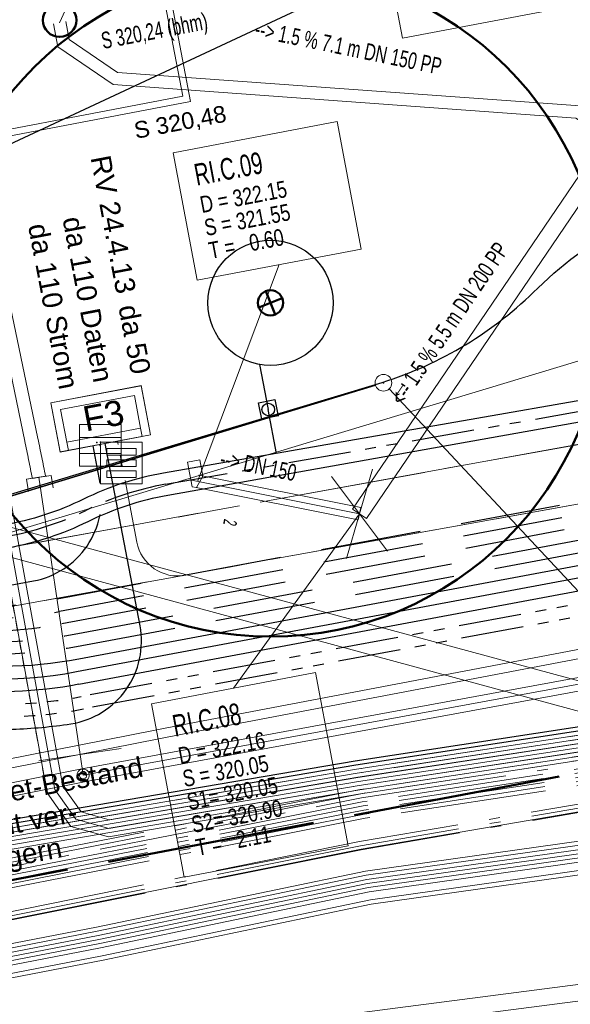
# Model space of a CAD drawing. Extents: x 3503739 to 3504470, y 5375172 to 5375561.
# Tile 65 of 142: x 3504162 to 3504169, y 5375376 to 5375388. Entities that reach past the tile are written whole.
import ezdxf

# ---------------------------------------------------------------- set-up
doc = ezdxf.new("R2010")
doc.units = 0
doc.header["$MEASUREMENT"] = 0
for name, pattern in [('2', [3.4, 1.2, -0.5, 1.2, -0.5]), ('202', [2.64, 1.75, -0.38, 0.13, -0.38]), ('237', [1.5, 0.75, -0.18, 0.13, -0.13, 0.13, -0.18]), ('3', [5.4, 2, -0.7, 2, -0.7]), ('38', [5.5, 4, -0.5, 0.5, -0.5]), ('4', [6, 2.5, -0.5, 2.5, -0.5]), ('85', [2.7501, 2.0001, -0.25, 0.25, -0.25]), ('88', [0.35001, 0.12501, -0.05, 0.125, -0.05])]:
    doc.linetypes.add(name, pattern=pattern)
for name, color, linetype in [('1WB_LICHT_KSR', 7, 'Continuous'), ('4WB_BESTAND_1_BA', 7, 'Continuous'), ('4WB_DB-KANAL', 7, 'Continuous'), ('4WB_G_LEITUNG', 7, 'Continuous'), ('4WB_KANAL_HA', 7, 'Continuous'), ('4WB_KANALISATION', 7, 'Continuous'), ('4WB_WV_ABSCH', 7, 'Continuous'), ('4WB_WV_ABZWEIG', 7, 'Continuous'), ('4WB_WV_ARMATUR', 7, 'Continuous'), ('4WB_WV_LEITUNG', 7, 'Continuous'), ('4WP_KANCAD', 7, 'Continuous'), ('68_BL_STREINLAUF', 7, 'Continuous'), ('_4WP_DB_KAB_ABBR', 7, 'Continuous'), ('_4WP_KANALISATIO', 7, 'Continuous'), ('_4WP_KANCAD__', 7, 'Continuous'), ('_4WP_KANCADT__', 7, 'Continuous'), ('_4WP_LICHT-KSR', 7, 'Continuous'), ('_4WP_NEUEGRENZE', 7, 'Continuous'), ('_4WP_STADT-DACH', 7, 'Continuous'), ('_4WP_STADT-FAHRK', 7, 'Continuous'), ('_4WP_STADT_BEW_S', 7, 'Continuous'), ('_4WP_STADT_DATEN', 7, 'Continuous'), ('_4WP_STADT_FTT1', 7, 'Continuous'), ('_4WP_STADT_KLEIN', 7, 'Continuous'), ('_4WP_STADT_LSA', 7, 'Continuous'), ('_4WP_STADT_RESER', 7, 'Continuous'), ('_4WP_STADT_STROM', 7, 'Continuous'), ('_4WP_SWT-WASSER', 7, 'Continuous'), ('_4WP_T_NET', 7, 'Continuous'), ('_KMB_TROCKENLEIT', 7, 'Continuous'), ('BHM_BAUM_NEU', 7, 'Continuous'), ('K_FLURSTUECKE', 7, 'Continuous'), ('K_GRENZEN', 7, 'Continuous'), ('PUNKTHOEHENATTDEF', 7, 'Continuous'), ('PUNKTNUMMERNATTDEF', 7, 'Continuous'), ('PUNKTSPEZIFIKATION', 7, 'Continuous'), ('V_FAHRBAHNRAND', 7, 'Continuous'), ('V_GEB_UDE', 7, 'Continuous'), ('V_SAB', 7, 'Continuous'), ('X_BE_FAHRKARTEN', 7, 'Continuous')]:
    doc.layers.add(name, color=color, linetype=linetype)
doc.styles.add('178', font='ARIAL.TTF', dxfattribs={"height": 0.24})
doc.styles.add('219', font='ARIAL.TTF', dxfattribs={"height": 0.24})
doc.styles.add('373', font='ARIAL.TTF', dxfattribs={"height": 0.2})
doc.styles.add('434', font='ARIAL.TTF', dxfattribs={"height": 0.24})
doc.styles.add('538', font='ARIAL.TTF', dxfattribs={"height": 0.3})
doc.styles.add('75', font='TXT', dxfattribs={"width": 0.7, "height": 0.2})
doc.styles.add('77', font='TXT', dxfattribs={"width": 0.7, "height": 0.26})
doc.styles.add('78', font='TXT', dxfattribs={"width": 0.8, "height": 0.2})
doc.styles.add('79', font='TXT', dxfattribs={"width": 0.6, "height": 0.16})
doc.styles.add('82', font='TXT', dxfattribs={"width": 0.7, "height": 0.2})
doc.styles.add('83', font='ARIAL.TTF', dxfattribs={"height": 0.24})

# ---------------------------------------------------------------- blocks, each defined once
blk = doc.blocks.new('FAHRKARTENAUTOMA')
at = {"color": 251, "linetype": 'Continuous', "lineweight": 9}
for points in [[(-0.55, 0.325), (0.55, 0.325), (0.55, -0.275), (-0.55, -0.275), (-0.55, 0.325)], [(-0.45, 0.225), (0.45, 0.225), (0.45, -0.175), (-0.45, -0.175), (-0.45, 0.225)], [(-0.45, -0.175), (0.45, -0.175), (0.45, -0.275), (-0.45, -0.275), (-0.45, -0.175)]]:
    blk.add_lwpolyline(points, dxfattribs=at)
blk = doc.blocks.new('KA_00100')
at = {"color": 4, "linetype": 'Continuous', "lineweight": 30}
for p, q in [((-0.00016, 2.641308), (-0.691349, 1.258928)), ((-0.00016, 2.641308), (0.691031, 1.258928)), ((0.691031, 1.258928), (-0.691349, 1.258928)), ((0, -0.64183), (0.000103, -3.234093)), ((0.691187, -1.015347), (-0.691135, -1.015347))]:
    blk.add_line(p, q, dxfattribs=at)
blk.add_circle((0, 0), 0.641978, dxfattribs=at)
blk = doc.blocks.new('PUNKT')
blk.add_point((0, 0))
at = {"layer": 'PUNKTHOEHENATTDEF', "linetype": 'Continuous', "flags": 1}
blk.add_attdef('PUNKTHOEHE', (1, -0.5), '', height=0.8, dxfattribs=at)
at = {"layer": 'PUNKTNUMMERNATTDEF', "linetype": 'Continuous', "flags": 1}
blk.add_attdef('PUNKTNUMMER', (1, 0.5), '', height=0.8, dxfattribs=at)
at = {"layer": 'PUNKTSPEZIFIKATION', "linetype": 'Continuous', "flags": 1}
blk.add_attdef('PUNKTSPEZIFIKATION', (1, -1.5), '', height=0.8, dxfattribs=at)
blk = doc.blocks.new('809')
at = {"color": 7, "linetype": 'Continuous', "lineweight": 9}
for points in [[(0, 0), (0.5, 0), (0.5, -0.5), (0, -0.5), (0, 0)], [(0.075005, -0.075005), (0.425003, -0.075005), (0.425003, -0.154999), (0.075005, -0.154999), (0.075005, -0.075005)], [(0.075005, -0.290001), (0.075005, -0.209999), (0.425003, -0.209999), (0.425003, -0.290001), (0.075005, -0.290001)], [(0.075005, -0.425003), (0.425003, -0.425003), (0.425003, -0.345001), (0.075005, -0.345001), (0.075005, -0.425003)]]:
    blk.add_lwpolyline(points, dxfattribs=at)
blk = doc.blocks.new('21_LEITUNGSABS_')
at = {"color": 4, "linetype": 'Continuous', "lineweight": 20}
for p, q in [((0, 1), (-1, 1)), ((0, -1), (-1, -1))]:
    blk.add_line(p, q, dxfattribs=at)
blk.add_lwpolyline([(0, 0), (0, 1), (0, -1), (0, 0)], dxfattribs=at)
blk = doc.blocks.new('0117E_SWX1')
at = {"color": 4, "linetype": 'Continuous', "lineweight": 13}
for points in [[(0, -1, -1), (0, 1)], [(-0.583333, 0, -1), (0.583333, 0)], [(0.583333, 0, -1), (-0.583333, 0)], [(0, 1, -1), (0, -1)]]:
    blk.add_lwpolyline(points, format="xyb", dxfattribs=at)
blk = doc.blocks.new('M_ARMATUR_SCHIEB')
at = {"color": 4, "linetype": 'Continuous', "lineweight": 20}
blk.add_lwpolyline([(0, 1), (0, 0), (0, -1)], dxfattribs=at)
blk = doc.blocks.new('10-VERMARKT')
at = {"color": 252, "linetype": 'Continuous', "lineweight": 20}
blk.add_circle((0, 0), 0.5, dxfattribs=at)
blk = doc.blocks.new('932M')
at = {"color": 7, "linetype": 'Continuous', "lineweight": 13}
for p, q in [((-0.25, 0.25), (-0.25, 0)), ((-0.25, 0.25), (0.25, 0.25)), ((-0.011108, 0.25), (0.005569, 0.25)), ((0.25, 0.25), (0.25, 0)), ((-0.25, 0.094275), (0.25, 0.094275)), ((-0.25, 0), (-0.25, -0.25)), ((0.25, 0), (0.25, -0.25)), ((-0.25, -0.098624), (0.25, -0.098624)), ((-0.25, -0.25), (0.25, -0.25)), ((-0.011108, -0.25), (0.005569, -0.25))]:
    blk.add_line(p, q, dxfattribs=at)

msp = doc.modelspace()

# ---------------------------------------------------------------- linework, layer by layer
at = {"layer": '1WB_LICHT_KSR', "color": 190, "linetype": 'Continuous', "lineweight": 30}
for points in [[(3504211.482, 5375387.747), (3504204.093, 5375386.637), (3504200.361, 5375386.007), (3504198.385, 5375385.654), (3504197.529, 5375385.502), (3504197.127, 5375385.403), (3504196.903, 5375385.267), (3504196.197, 5375384.767), (3504195.376, 5375384.2), (3504194.928, 5375384.114), (3504190.09, 5375383.252), (3504184.33, 5375382.312), (3504178.06, 5375381.347), (3504170.886, 5375379.997), (3504166.111, 5375379.267), (3504160.829, 5375378.367), (3504155.198, 5375377.077), (3504137.903, 5375373.707), (3504132.982, 5375372.797), (3504109.346, 5375368.287), (3504102.663, 5375366.987), (3504097.025, 5375367.877), (3504085.013, 5375369.557)], [(3504211.489, 5375387.698), (3504204.101, 5375386.588), (3504200.369, 5375385.958), (3504199.878, 5375385.87), (3504198.394, 5375385.605), (3504197.539, 5375385.453), (3504197.146, 5375385.356), (3504196.93, 5375385.225), (3504196.226, 5375384.726), (3504195.396, 5375384.153), (3504194.937, 5375384.065), (3504190.098, 5375383.203), (3504184.339, 5375382.263), (3504178.069, 5375381.298), (3504170.894, 5375379.948), (3504166.119, 5375379.218), (3504160.839, 5375378.318), (3504155.209, 5375377.028), (3504137.913, 5375373.658), (3504132.991, 5375372.748), (3504109.355, 5375368.238)]]:
    msp.add_lwpolyline(points, dxfattribs=at)
at = {"layer": '4WB_BESTAND_1_BA', "color": 250, "linetype": '88', "lineweight": 20}
msp.add_line((3504161.76, 5375382.497), (3504162.414, 5375378.907), dxfattribs=at)
at = {"layer": '4WB_BESTAND_1_BA', "color": 116, "linetype": 'Continuous', "lineweight": 9}
for points in [[(3504109.363, 5375368.189), (3504133, 5375372.699), (3504137.924, 5375373.609), (3504155.221, 5375376.979), (3504160.896, 5375378.277), (3504166.127, 5375379.17), (3504170.901, 5375379.9), (3504178.079, 5375381.25), (3504184.35, 5375382.215), (3504190.105, 5375383.155), (3504194.946, 5375384.016), (3504195.417, 5375384.106), (3504196.256, 5375384.685), (3504196.956, 5375385.183), (3504197.164, 5375385.308), (3504197.548, 5375385.404), (3504198.403, 5375385.556), (3504199.887, 5375385.821), (3504200.376, 5375385.91), (3504204.109, 5375386.54), (3504211.496, 5375387.65)], [(3504109.372, 5375368.14), (3504133.009, 5375372.65), (3504137.934, 5375373.56), (3504155.232, 5375376.93), (3504160.859, 5375378.22), (3504166.135, 5375379.121), (3504170.909, 5375379.851), (3504178.088, 5375381.201), (3504184.359, 5375382.166), (3504190.113, 5375383.106), (3504194.955, 5375383.967), (3504195.437, 5375384.059), (3504196.285, 5375384.644), (3504196.983, 5375385.141), (3504197.183, 5375385.261), (3504197.558, 5375385.355), (3504198.412, 5375385.507), (3504199.896, 5375385.772), (3504200.384, 5375385.861), (3504204.117, 5375386.491), (3504211.503, 5375387.601)], [(3504161.956, 5375382.533), (3504162.606, 5375378.965), (3504162.825, 5375378.658), (3504163.163, 5375378.562), (3504166.143, 5375379.072), (3504170.917, 5375379.802), (3504178.097, 5375381.152), (3504184.368, 5375382.117), (3504190.121, 5375383.057), (3504194.964, 5375383.918), (3504195.457, 5375384.012), (3504196.314, 5375384.603), (3504197.01, 5375385.099), (3504197.202, 5375385.214), (3504197.568, 5375385.306), (3504198.421, 5375385.458), (3504199.905, 5375385.723), (3504200.392, 5375385.812), (3504204.125, 5375386.442), (3504211.51, 5375387.552)], [(3504211.524, 5375387.452), (3504204.141, 5375386.342), (3504200.41, 5375385.712), (3504199.923, 5375385.625), (3504198.439, 5375385.36), (3504197.59, 5375385.208), (3504197.242, 5375385.122), (3504197.066, 5375385.015), (3504196.37, 5375384.521), (3504195.495, 5375383.918), (3504194.982, 5375383.82), (3504190.139, 5375382.957), (3504184.382, 5375382.017), (3504178.113, 5375381.052), (3504170.935, 5375379.702), (3504166.159, 5375378.972), (3504160.936, 5375378.081), (3504155.263, 5375376.783), (3504137.962, 5375373.413), (3504133.036, 5375372.503), (3504109.401, 5375367.993)], [(3504211.531, 5375387.403), (3504204.149, 5375386.293), (3504200.418, 5375385.663), (3504199.932, 5375385.576), (3504198.448, 5375385.311), (3504197.6, 5375385.159), (3504197.261, 5375385.075), (3504197.093, 5375384.973), (3504196.399, 5375384.48), (3504195.515, 5375383.871), (3504194.991, 5375383.771), (3504190.147, 5375382.908), (3504184.391, 5375381.968), (3504178.122, 5375381.003), (3504170.943, 5375379.653), (3504166.167, 5375378.923), (3504160.899, 5375378.024), (3504155.274, 5375376.734), (3504137.972, 5375373.364), (3504133.045, 5375372.454), (3504109.41, 5375367.944)], [(3504211.538, 5375387.354), (3504204.157, 5375386.244), (3504200.426, 5375385.614), (3504199.941, 5375385.527), (3504198.457, 5375385.262), (3504197.61, 5375385.11), (3504197.28, 5375385.028), (3504197.12, 5375384.931), (3504196.428, 5375384.439), (3504195.535, 5375383.824), (3504195, 5375383.722), (3504190.155, 5375382.859), (3504184.4, 5375381.919), (3504178.131, 5375380.954), (3504170.951, 5375379.604), (3504166.175, 5375378.874), (3504163.153, 5375378.358), (3504162.703, 5375378.484), (3504162.418, 5375378.885), (3504161.76, 5375382.497), (3504161.956, 5375382.533)]]:
    msp.add_lwpolyline(points, dxfattribs=at)
at = {"layer": '4WB_BESTAND_1_BA', "color": 250, "linetype": '202', "lineweight": 20}
for points in [[(3504211.496, 5375387.649), (3504204.109, 5375386.539), (3504200.377, 5375385.909), (3504199.887, 5375385.821), (3504198.403, 5375385.556), (3504197.549, 5375385.404), (3504197.165, 5375385.309), (3504196.957, 5375385.183), (3504196.255, 5375384.685), (3504195.416, 5375384.106), (3504194.946, 5375384.016), (3504190.106, 5375383.154), (3504184.348, 5375382.214), (3504178.078, 5375381.249), (3504170.902, 5375379.899), (3504166.127, 5375379.169), (3504160.849, 5375378.269), (3504155.22, 5375376.979), (3504137.923, 5375373.609), (3504133, 5375372.699), (3504109.364, 5375368.189)], [(3504211.503, 5375387.6), (3504204.117, 5375386.49), (3504200.385, 5375385.86), (3504199.896, 5375385.772), (3504198.412, 5375385.507), (3504197.559, 5375385.355), (3504197.184, 5375385.262), (3504196.984, 5375385.141), (3504196.284, 5375384.644), (3504195.436, 5375384.059), (3504194.955, 5375383.967), (3504190.114, 5375383.105), (3504184.357, 5375382.165), (3504178.087, 5375381.2), (3504170.91, 5375379.85), (3504166.135, 5375379.12), (3504160.859, 5375378.22), (3504155.231, 5375376.93), (3504137.933, 5375373.56), (3504133.009, 5375372.65), (3504109.373, 5375368.14)], [(3504084.957, 5375369.157), (3504096.969, 5375367.485), (3504102.671, 5375366.579), (3504109.123, 5375367.836), (3504109.418, 5375367.895), (3504133.054, 5375372.405), (3504137.983, 5375373.315), (3504155.282, 5375376.685), (3504166.187, 5375378.826), (3504170.96, 5375379.556), (3504178.141, 5375380.906), (3504184.411, 5375381.871), (3504190.162, 5375382.811), (3504195.529, 5375383.768), (3504196.496, 5375384.302), (3504197.186, 5375384.911), (3504197.599, 5375385.159), (3504200.134, 5375385.614), (3504200.417, 5375385.664), (3504204.149, 5375386.294), (3504211.531, 5375387.404)], [(3504211.552, 5375387.257), (3504204.173, 5375386.147), (3504200.441, 5375385.517), (3504200.166, 5375385.468), (3504197.653, 5375385.015), (3504197.276, 5375384.788), (3504196.583, 5375384.179), (3504195.58, 5375383.624), (3504190.186, 5375382.664), (3504184.438, 5375381.724), (3504178.168, 5375380.759), (3504170.984, 5375379.409), (3504166.214, 5375378.679), (3504155.312, 5375376.538), (3504138.013, 5375373.168), (3504133.081, 5375372.258), (3504109.445, 5375367.748), (3504109.153, 5375367.689), (3504102.674, 5375366.426), (3504096.948, 5375367.338), (3504084.936, 5375369.007)], [(3504211.545, 5375387.306), (3504204.165, 5375386.196), (3504200.433, 5375385.566), (3504200.151, 5375385.516), (3504197.635, 5375385.063), (3504197.246, 5375384.829), (3504196.554, 5375384.22), (3504195.563, 5375383.672), (3504190.178, 5375382.713), (3504184.429, 5375381.773), (3504178.159, 5375380.808), (3504170.976, 5375379.458), (3504166.205, 5375378.728), (3504155.302, 5375376.587), (3504138.003, 5375373.217), (3504133.072, 5375372.307), (3504109.436, 5375367.797), (3504109.143, 5375367.738), (3504102.673, 5375366.477), (3504096.955, 5375367.387), (3504084.943, 5375369.057)], [(3504211.538, 5375387.355), (3504204.157, 5375386.245), (3504200.425, 5375385.615), (3504200.143, 5375385.565), (3504197.617, 5375385.111), (3504197.216, 5375384.87), (3504196.525, 5375384.261), (3504195.546, 5375383.72), (3504190.17, 5375382.762), (3504184.42, 5375381.822), (3504178.15, 5375380.857), (3504170.968, 5375379.507), (3504166.196, 5375378.777), (3504155.292, 5375376.636), (3504137.993, 5375373.266), (3504133.063, 5375372.356), (3504109.427, 5375367.846), (3504109.133, 5375367.787), (3504102.672, 5375366.528), (3504096.962, 5375367.436), (3504084.95, 5375369.107)], [(3504211.566, 5375387.159), (3504204.189, 5375386.049), (3504200.457, 5375385.419), (3504197.689, 5375384.919), (3504197.336, 5375384.706), (3504196.641, 5375384.097), (3504195.614, 5375383.528), (3504190.202, 5375382.566), (3504184.456, 5375381.626), (3504178.186, 5375380.661), (3504171, 5375379.311), (3504166.232, 5375378.581), (3504155.332, 5375376.44), (3504138.033, 5375373.07), (3504133.099, 5375372.16), (3504109.463, 5375367.65), (3504109.173, 5375367.591), (3504102.676, 5375366.324), (3504096.934, 5375367.24), (3504084.922, 5375368.907)], [(3504211.559, 5375387.208), (3504204.181, 5375386.098), (3504200.449, 5375385.468), (3504200.169, 5375385.418), (3504197.671, 5375384.967), (3504197.306, 5375384.747), (3504196.612, 5375384.138), (3504195.597, 5375383.576), (3504190.194, 5375382.615), (3504184.447, 5375381.675), (3504178.177, 5375380.71), (3504170.992, 5375379.36), (3504166.223, 5375378.63), (3504155.322, 5375376.489), (3504138.023, 5375373.119), (3504133.09, 5375372.209), (3504109.454, 5375367.699), (3504109.163, 5375367.64), (3504102.675, 5375366.375), (3504096.941, 5375367.289), (3504084.929, 5375368.957)], [(3504211.545, 5375386.954), (3504203.624, 5375385.716), (3504203.227, 5375385.676), (3504202.845, 5375385.376), (3504201.956, 5375384.652), (3504201.468, 5375384.505), (3504199.8, 5375384.296), (3504198.124, 5375384.086), (3504196.005, 5375383.547), (3504190.21, 5375382.517), (3504184.465, 5375381.577), (3504178.225, 5375380.436), (3504175.148, 5375379.841), (3504166.164, 5375378.301), (3504155.406, 5375376.141), (3504138.075, 5375372.845), (3504137.172, 5375372.678), (3504133.64, 5375372.019), (3504122.158, 5375369.841), (3504109.501, 5375367.447), (3504107.907, 5375367.141), (3504102.752, 5375366.161), (3504096.537, 5375367.076), (3504085.429, 5375368.676)], [(3504211.553, 5375386.904), (3504203.631, 5375385.667), (3504203.247, 5375385.627), (3504202.876, 5375385.337), (3504201.98, 5375384.607), (3504201.483, 5375384.457), (3504200.798, 5375384.37), (3504199.806, 5375384.246), (3504198.133, 5375384.037), (3504196.016, 5375383.498), (3504190.218, 5375382.468), (3504184.474, 5375381.528), (3504178.234, 5375380.387), (3504175.157, 5375379.792), (3504166.173, 5375378.252), (3504155.416, 5375376.092), (3504138.084, 5375372.796), (3504137.181, 5375372.629), (3504133.649, 5375371.97), (3504122.167, 5375369.792)], [(3504211.56, 5375386.855), (3504203.637, 5375385.617), (3504203.266, 5375385.579), (3504202.907, 5375385.298), (3504202.004, 5375384.562), (3504201.497, 5375384.409), (3504200.804, 5375384.32), (3504199.812, 5375384.196), (3504198.142, 5375383.988), (3504196.027, 5375383.449), (3504190.226, 5375382.419), (3504184.483, 5375381.479), (3504178.243, 5375380.338), (3504175.166, 5375379.743), (3504166.182, 5375378.203), (3504155.426, 5375376.043), (3504138.093, 5375372.747), (3504137.19, 5375372.58), (3504133.658, 5375371.921), (3504122.176, 5375369.743), (3504109.519, 5375367.349), (3504107.925, 5375367.043), (3504105.683, 5375366.616)], [(3504197.314, 5375385.046), (3504197.119, 5375384.931), (3504196.421, 5375384.439), (3504195.512, 5375383.816), (3504190.154, 5375382.86), (3504184.402, 5375381.92), (3504178.132, 5375380.955), (3504170.952, 5375379.605), (3504166.178, 5375378.875), (3504155.272, 5375376.734), (3504137.973, 5375373.364), (3504133.045, 5375372.454), (3504109.409, 5375367.944), (3504109.113, 5375367.885), (3504102.67, 5375366.63), (3504096.976, 5375367.534), (3504084.964, 5375369.207)], [(3504197.288, 5375385.089), (3504197.092, 5375384.973), (3504196.393, 5375384.48), (3504195.495, 5375383.864), (3504190.146, 5375382.909), (3504184.393, 5375381.969), (3504178.123, 5375381.004), (3504170.944, 5375379.654), (3504166.169, 5375378.924), (3504155.262, 5375376.783), (3504137.963, 5375373.413), (3504133.036, 5375372.503), (3504109.4, 5375367.993), (3504109.103, 5375367.934), (3504102.669, 5375366.681), (3504096.983, 5375367.583), (3504084.971, 5375369.257)]]:
    msp.add_lwpolyline(points, dxfattribs=at)
at = {"layer": '4WB_BESTAND_1_BA', "color": 251, "linetype": 'Continuous', "lineweight": 9}
for points in [[(3504211.51, 5375387.551), (3504204.125, 5375386.441), (3504200.393, 5375385.811), (3504199.905, 5375385.723), (3504198.421, 5375385.458), (3504197.569, 5375385.306), (3504197.203, 5375385.215), (3504197.011, 5375385.099), (3504196.313, 5375384.603), (3504195.456, 5375384.012), (3504194.964, 5375383.918), (3504190.122, 5375383.056), (3504184.366, 5375382.116), (3504178.096, 5375381.151), (3504170.918, 5375379.801), (3504166.143, 5375379.071), (3504160.916, 5375378.179), (3504155.242, 5375376.881), (3504137.943, 5375373.511), (3504133.018, 5375372.601), (3504109.382, 5375368.091)], [(3504211.517, 5375387.502), (3504204.133, 5375386.392), (3504200.401, 5375385.762), (3504199.914, 5375385.674), (3504198.43, 5375385.409), (3504197.579, 5375385.257), (3504197.222, 5375385.168), (3504197.038, 5375385.057), (3504196.342, 5375384.562), (3504195.476, 5375383.965), (3504194.973, 5375383.869), (3504190.13, 5375383.007), (3504184.375, 5375382.067), (3504178.105, 5375381.102), (3504170.926, 5375379.752), (3504166.151, 5375379.022), (3504160.879, 5375378.122), (3504155.253, 5375376.832), (3504137.953, 5375373.462), (3504133.027, 5375372.552), (3504109.391, 5375368.042)], [(3504161.858, 5375382.515), (3504162.512, 5375378.925), (3504162.764, 5375378.571), (3504163.158, 5375378.46), (3504166.159, 5375378.973), (3504170.934, 5375379.703), (3504178.114, 5375381.053), (3504184.384, 5375382.018), (3504190.138, 5375382.958), (3504194.982, 5375383.82), (3504195.496, 5375383.918), (3504196.371, 5375384.521), (3504197.065, 5375385.015), (3504197.241, 5375385.121), (3504197.589, 5375385.208), (3504198.439, 5375385.36), (3504199.923, 5375385.625), (3504200.409, 5375385.713), (3504204.141, 5375386.343), (3504211.524, 5375387.453)]]:
    msp.add_lwpolyline(points, dxfattribs=at)
at = {"layer": '4WB_BESTAND_1_BA', "color": 35, "linetype": 'Continuous', "lineweight": 9}
msp.add_lwpolyline([(3504211.559, 5375386.865), (3504203.637, 5375385.627), (3504203.262, 5375385.59), (3504202.9, 5375385.305), (3504202, 5375384.571), (3504201.495, 5375384.418), (3504200.804, 5375384.33), (3504199.81, 5375384.206), (3504198.141, 5375383.997), (3504196.025, 5375383.458), (3504190.223, 5375382.428), (3504184.48, 5375381.488), (3504178.242, 5375380.347), (3504175.165, 5375379.752), (3504166.181, 5375378.212), (3504155.424, 5375376.052), (3504138.092, 5375372.756), (3504137.189, 5375372.589), (3504133.657, 5375371.93), (3504122.175, 5375369.752)], dxfattribs=at)
at = {"layer": '4WB_BESTAND_1_BA', "color": 7, "linetype": 'Continuous', "lineweight": 9}
for points in [[(3504085.379, 5375368.321), (3504096.293, 5375366.691), (3504102.833, 5375365.793), (3504107.7, 5375366.697), (3504108.525, 5375366.851), (3504122.237, 5375369.421), (3504133.719, 5375371.591), (3504137.25, 5375372.256), (3504154.948, 5375375.539), (3504155.521, 5375375.646), (3504161.065, 5375376.797), (3504163.029, 5375377.177), (3504166.251, 5375377.848), (3504170.94, 5375378.508), (3504175.816, 5375379.527), (3504177.398, 5375379.857), (3504178.601, 5375380.067), (3504192.74, 5375382.549), (3504195.003, 5375382.83), (3504197.911, 5375383.313), (3504198.339, 5375383.364)], [(3504198.333, 5375383.414), (3504197.904, 5375383.363), (3504194.996, 5375382.879), (3504192.733, 5375382.598), (3504178.592, 5375380.116), (3504177.389, 5375379.906), (3504175.806, 5375379.576), (3504170.931, 5375378.557), (3504166.242, 5375377.897), (3504163.019, 5375377.226), (3504161.055, 5375376.846), (3504155.511, 5375375.695), (3504154.939, 5375375.588), (3504137.241, 5375372.305), (3504133.71, 5375371.64), (3504122.228, 5375369.47), (3504108.516, 5375366.9), (3504107.691, 5375366.746), (3504102.832, 5375365.844), (3504096.3, 5375366.74), (3504085.386, 5375368.37)], [(3504198.327, 5375383.464), (3504197.897, 5375383.413), (3504194.989, 5375382.928), (3504192.726, 5375382.647), (3504178.583, 5375380.165), (3504177.38, 5375379.955), (3504175.796, 5375379.625), (3504170.922, 5375378.606), (3504166.233, 5375377.946), (3504163.009, 5375377.275), (3504161.045, 5375376.895), (3504155.501, 5375375.744), (3504154.93, 5375375.637), (3504137.232, 5375372.354), (3504133.701, 5375371.689), (3504122.219, 5375369.519), (3504108.507, 5375366.949), (3504107.682, 5375366.795), (3504102.831, 5375365.895), (3504096.307, 5375366.789), (3504085.393, 5375368.419)], [(3504085.365, 5375368.223), (3504096.279, 5375366.593), (3504102.835, 5375365.691), (3504107.718, 5375366.599), (3504108.543, 5375366.753), (3504122.255, 5375369.323), (3504133.737, 5375371.493), (3504137.268, 5375372.158), (3504154.966, 5375375.441), (3504155.541, 5375375.548), (3504161.085, 5375376.699), (3504163.049, 5375377.079), (3504166.269, 5375377.75), (3504170.958, 5375378.41), (3504175.836, 5375379.429), (3504177.416, 5375379.759), (3504178.619, 5375379.969), (3504192.754, 5375382.451), (3504195.017, 5375382.732), (3504197.925, 5375383.213), (3504198.351, 5375383.264)], [(3504198.345, 5375383.314), (3504197.918, 5375383.263), (3504195.01, 5375382.781), (3504192.747, 5375382.5), (3504178.61, 5375380.018), (3504177.407, 5375379.808), (3504175.826, 5375379.478), (3504170.949, 5375378.459), (3504166.26, 5375377.799), (3504163.039, 5375377.128), (3504161.075, 5375376.748), (3504155.531, 5375375.597), (3504154.957, 5375375.49), (3504137.259, 5375372.207), (3504133.728, 5375371.542), (3504122.246, 5375369.372), (3504108.534, 5375366.802), (3504107.709, 5375366.648), (3504102.834, 5375365.742), (3504096.286, 5375366.642), (3504085.372, 5375368.272)], [(3504085.358, 5375368.174), (3504096.272, 5375366.544), (3504102.836, 5375365.64), (3504107.727, 5375366.55), (3504108.552, 5375366.704), (3504122.264, 5375369.274), (3504133.746, 5375371.444), (3504137.277, 5375372.109), (3504154.975, 5375375.392), (3504155.551, 5375375.499), (3504161.095, 5375376.65), (3504163.059, 5375377.03), (3504166.278, 5375377.701), (3504170.967, 5375378.361), (3504175.846, 5375379.38), (3504177.425, 5375379.71), (3504178.628, 5375379.92), (3504192.761, 5375382.402), (3504195.024, 5375382.683), (3504197.932, 5375383.163), (3504198.357, 5375383.214)], [(3504184.558, 5375380.901), (3504178.645, 5375379.821), (3504177.442, 5375379.611), (3504170.981, 5375378.262), (3504166.295, 5375377.602), (3504163.079, 5375376.932), (3504161.115, 5375376.552), (3504155.571, 5375375.401), (3504154.993, 5375375.294), (3504137.295, 5375372.011), (3504133.765, 5375371.346), (3504122.282, 5375369.176)], [(3504184.567, 5375380.852), (3504178.654, 5375379.772), (3504177.451, 5375379.562), (3504170.987, 5375378.212), (3504166.303, 5375377.552), (3504163.089, 5375376.882), (3504161.125, 5375376.502), (3504155.581, 5375375.353), (3504155.002, 5375375.245), (3504137.304, 5375371.962), (3504133.774, 5375371.297), (3504122.291, 5375369.127)]]:
    msp.add_lwpolyline(points, dxfattribs=at)
at = {"layer": '4WB_DB-KANAL', "color": 7, "linetype": 'Continuous', "lineweight": 20}
for points in [[(3504169.799, 5375376.722), (3504162.245, 5375375.743), (3504155.695, 5375374.623), (3504148.098, 5375373.281)], [(3504169.825, 5375376.524), (3504162.275, 5375375.545), (3504155.729, 5375374.426), (3504148.133, 5375373.084)]]:
    msp.add_lwpolyline(points, dxfattribs=at)
at = {"layer": '4WB_G_LEITUNG', "color": 6, "linetype": 'Continuous', "lineweight": 20}
for points in [[(3504246.974, 5375392.842), (3504246.699, 5375392.832), (3504242.119, 5375392.652), (3504234.771, 5375392.232), (3504230.382, 5375391.911), (3504223.206, 5375390.27), (3504222.992, 5375390.221), (3504211.033, 5375388.771), (3504204.936, 5375387.641), (3504199.237, 5375386.48), (3504187.555, 5375384.021), (3504175.855, 5375381.951), (3504164.039, 5375379.701), (3504152.23, 5375377.371), (3504140.423, 5375375.161), (3504134.932, 5375373.991), (3504133.701, 5375373.851), (3504132.546, 5375373.671), (3504120.984, 5375371.601), (3504109.253, 5375369.351), (3504103.161, 5375368.172), (3504097.397, 5375368.821), (3504085.494, 5375370.661)], [(3504085.477, 5375370.552), (3504097.382, 5375368.712), (3504103.166, 5375368.061), (3504109.274, 5375369.243), (3504121.004, 5375371.493), (3504132.565, 5375373.562), (3504133.716, 5375373.742), (3504134.949, 5375373.882), (3504140.444, 5375375.053), (3504152.251, 5375377.263), (3504164.06, 5375379.593), (3504175.875, 5375381.843), (3504187.576, 5375383.913), (3504199.26, 5375386.373), (3504204.957, 5375387.533), (3504211.05, 5375388.662), (3504223.011, 5375390.112), (3504223.231, 5375390.163), (3504230.399, 5375391.802), (3504234.778, 5375392.122), (3504242.124, 5375392.542), (3504246.704, 5375392.722), (3504246.978, 5375392.732)]]:
    msp.add_lwpolyline(points, dxfattribs=at)
at = {"layer": '4WB_KANAL_HA', "color": 7, "linetype": '85', "lineweight": 20}
for p, q in [((3504166.006, 5375381.693), (3504166.32, 5375382.766)), ((3504165.828, 5375382.677), (3504166.498, 5375381.782))]:
    msp.add_line(p, q, dxfattribs=at)
at = {"layer": '4WB_KANALISATION', "color": 7, "linetype": '85', "lineweight": 13}
for p, q in [((3504154.148, 5375380.409), (3504206.851, 5375389.955)), ((3504154.273, 5375379.72), (3504206.976, 5375389.267))]:
    msp.add_line(p, q, dxfattribs=at)
at = {"layer": '4WB_WV_LEITUNG', "color": 4, "linetype": 'Continuous', "lineweight": 20}
for points in [[(3504162.836, 5375379.175), (3504175.086, 5375381.425), (3504186.881, 5375383.595), (3504198.633, 5375385.925), (3504204.257, 5375387.071), (3504204.668, 5375387.155)], [(3504204.684, 5375387.077), (3504204.273, 5375386.993), (3504198.648, 5375385.847), (3504186.896, 5375383.517), (3504175.1, 5375381.347), (3504162.85, 5375379.097)], [(3504162.865, 5375379.018), (3504175.115, 5375381.268), (3504186.911, 5375383.438), (3504198.664, 5375385.768), (3504204.289, 5375386.914), (3504204.7, 5375386.998)], [(3504162.85, 5375379.097), (3504162.813, 5375379.344), (3504162.32, 5375382.667)], [(3504082.965, 5375370.893), (3504094.819, 5375368.856), (3504103.099, 5375367.628), (3504109.267, 5375369.035), (3504121.131, 5375371.435), (3504132.968, 5375373.265), (3504133.786, 5375373.445), (3504134.385, 5375373.576), (3504140.417, 5375374.905), (3504150.912, 5375376.805), (3504162.835, 5375379.175)], [(3504082.938, 5375370.735), (3504094.794, 5375368.698), (3504103.106, 5375367.465), (3504109.3, 5375368.878), (3504121.159, 5375371.278), (3504132.997, 5375373.108), (3504133.821, 5375373.288), (3504134.42, 5375373.419), (3504140.448, 5375374.748), (3504150.942, 5375376.648), (3504162.866, 5375379.018)]]:
    msp.add_lwpolyline(points, dxfattribs=at)
at = {"layer": '4WP_KANCAD', "color": 7, "linetype": '38', "lineweight": 13}
for p, q in [((3504154.148, 5375380.409), (3504206.851, 5375389.955)), ((3504154.273, 5375379.72), (3504206.976, 5375389.267)), ((3504166.006, 5375381.693), (3504166.32, 5375382.766)), ((3504165.828, 5375382.677), (3504166.498, 5375381.782))]:
    msp.add_line(p, q, dxfattribs=at)
at = {"layer": '_4WP_DB_KAB_ABBR', "color": 250, "linetype": 'Continuous', "lineweight": 20}
for p, q in [((3504156.598, 5375383.526), (3504171.504, 5375379.493)), ((3504156.598, 5375383.526), (3504171.504, 5375379.493)), ((3504156.682, 5375383.141), (3504171.455, 5375379.144)), ((3504156.682, 5375383.141), (3504171.455, 5375379.144))]:
    msp.add_line(p, q, dxfattribs=at)
at = {"layer": '_4WP_KANALISATIO', "color": 7, "linetype": 'Continuous', "lineweight": 9}
for p, q in [((3504164.1, 5375382.848), (3504164.248, 5375382.876)), ((3504164.285, 5375382.68), (3504164.208, 5375382.543))]:
    msp.add_line(p, q, dxfattribs=at)
at = {"layer": '_4WP_KANALISATIO', "color": 1, "linetype": 'Continuous', "lineweight": 20}
for p, q in [((3504164.248, 5375382.876), (3504164.285, 5375382.68)), ((3504164.13, 5375382.635), (3504166.163, 5375382.23))]:
    msp.add_line(p, q, dxfattribs=at)
msp.add_lwpolyline([(3504164.1, 5375382.848), (3504164.157, 5375382.553), (3504164.208, 5375382.543)], dxfattribs=at)
at = {"layer": '_4WP_KANCAD__', "color": 1, "linetype": 'Continuous', "lineweight": 13}
for points in [[(3504162.643, 5375388.128), (3504162.684, 5375387.914), (3504162.684, 5375387.914), (3504163.263, 5375387.52), (3504163.263, 5375387.52), (3504168.807, 5375387.117), (3504168.807, 5375387.117), (3504169.273, 5375386.807), (3504169.189, 5375386.683), (3504168.757, 5375386.971), (3504168.757, 5375386.971), (3504163.211, 5375387.374), (3504163.211, 5375387.374), (3504162.548, 5375387.824), (3504162.548, 5375387.824), (3504162.495, 5375388.1)], [(3504162.495, 5375388.1), (3504162.548, 5375387.824), (3504163.211, 5375387.374), (3504168.757, 5375386.971), (3504169.189, 5375386.683)], [(3504162.643, 5375388.128), (3504162.684, 5375387.914), (3504163.263, 5375387.52), (3504168.807, 5375387.117), (3504169.273, 5375386.807)], [(3504169.148, 5375386.801), (3504166.08, 5375382.286), (3504166.246, 5375382.174), (3504169.314, 5375386.689)], [(3504164.206, 5375382.543), (3504166.148, 5375382.156), (3504166.178, 5375382.304), (3504164.236, 5375382.691)]]:
    msp.add_lwpolyline(points, dxfattribs=at)
at = {"layer": '_4WP_KANCADT__', "color": 1, "linetype": 'Continuous', "lineweight": 20}
for p, q in [((3504162.569, 5375388.114), (3504163.45, 5375390.065)), ((3504164.221, 5375382.617), (3504165.201, 5375385.217)), ((3504166.163, 5375382.23), (3504164.651, 5375380.14))]:
    msp.add_line(p, q, dxfattribs=at)
at = {"layer": '_4WP_KANCADT__', "color": 7, "linetype": 'Continuous', "lineweight": 13}
for points in [[(3504166.388, 5375389.457), (3504168.353, 5375389.83), (3504168.642, 5375388.303), (3504166.677, 5375387.93), (3504166.388, 5375389.457)], [(3504163.929, 5375386.557), (3504165.894, 5375386.93), (3504166.183, 5375385.403), (3504164.218, 5375385.03), (3504163.929, 5375386.557)], [(3504163.669, 5375379.953), (3504165.634, 5375380.326), (3504166.028, 5375378.249), (3504164.063, 5375377.876), (3504163.669, 5375379.953)]]:
    msp.add_lwpolyline(points, dxfattribs=at)
at = {"layer": '_4WP_KANCADT__', "color": 1, "linetype": 'Continuous', "lineweight": 20}
for points in [[(3504166.388, 5375389.457), (3504168.353, 5375389.83), (3504168.642, 5375388.303), (3504166.677, 5375387.93), (3504166.388, 5375389.457)], [(3504163.929, 5375386.557), (3504165.894, 5375386.93), (3504166.183, 5375385.403), (3504164.218, 5375385.03), (3504163.929, 5375386.557)], [(3504163.669, 5375379.953), (3504165.634, 5375380.326), (3504166.028, 5375378.249), (3504164.063, 5375377.876), (3504163.669, 5375379.953)]]:
    msp.add_lwpolyline(points, dxfattribs=at)
at = {"layer": '_4WP_LICHT-KSR', "color": 190, "linetype": '2', "lineweight": 30}
for points in [[(3504178.607, 5375384.517, -0.055734), (3504177.797, 5375384.459, 0.080548), (3504176.996, 5375384.362, 0.152562), (3504175.976, 5375383.688, -0.176505), (3504175.3, 5375383.285), (3504162.596, 5375380.911)], [(3504162.744, 5375380.786), (3504175.328, 5375383.137, 0.176505), (3504176.093, 5375383.593, -0.177933), (3504177.22, 5375384.261), (3504178.607, 5375384.517)], [(3504159.139, 5375380.773, -0.071995), (3504161.142, 5375380.851, 0.073119), (3504162.596, 5375380.911)], [(3504159.139, 5375380.773, -0.090308), (3504160.93, 5375380.778, 0.091435), (3504162.744, 5375380.786)]]:
    msp.add_lwpolyline(points, format="xyb", dxfattribs=at)
at = {"layer": '_4WP_NEUEGRENZE', "color": 7, "linetype": '4', "lineweight": 50}
msp.add_lwpolyline([(3504100.614, 5375362.972), (3504146.062, 5375371.536), (3504145.468, 5375374.709), (3504168.883, 5375379.145), (3504169.469, 5375376.032), (3504232.869, 5375388.699), (3504233.364, 5375386.05), (3504241.5, 5375387.58), (3504267.489, 5375392.467), (3504286.796, 5375396.097), (3504304.757, 5375399.475), (3504315.022, 5375401.405)], dxfattribs=at)
at = {"layer": '_4WP_STADT-DACH', "color": 1, "linetype": 'Continuous', "lineweight": 50}
msp.add_circle((3504162.569, 5375388.145), 0.2, dxfattribs=at)
at = {"layer": '_4WP_STADT-FAHRK', "color": 7, "linetype": 'Continuous', "lineweight": 20}
msp.add_lwpolyline([(3504163.544, 5375383.766), (3504163.656, 5375383.176), (3504162.576, 5375382.971), (3504162.464, 5375383.56), (3504163.544, 5375383.766)], dxfattribs=at)
msp.add_lwpolyline([(3504163.544, 5375383.766), (3504163.656, 5375383.176), (3504162.576, 5375382.971), (3504162.464, 5375383.56), (3504163.544, 5375383.766)], dxfattribs=at)
at = {"layer": '_4WP_STADT_BEW_S', "color": 142, "linetype": 'Continuous', "lineweight": 30}
for p in [(3504164.963, 5375384.02), (3504165.169, 5375382.954)]:
    msp.add_line(p, (3504165.069, 5375383.48), dxfattribs=at)
at = {"layer": '_4WP_STADT_BEW_S', "color": 35, "linetype": '237', "lineweight": 30}
msp.add_lwpolyline([(3504155.719, 5375381.513, -0.088812), (3504156.071, 5375381.515, 0.089714), (3504157.851, 5375381.528), (3504158.268, 5375381.601, -0.070654), (3504159.279, 5375381.635, 0.070651), (3504160.29, 5375381.669), (3504161.922, 5375381.957, 0.070905), (3504162.881, 5375382.27, -0.070908), (3504163.839, 5375382.583), (3504183.794, 5375386.102), (3504184.812, 5375386.282), (3504191.994, 5375387.686, 0.198912), (3504192.632, 5375388.109), (3504192.956, 5375388.592)], format="xyb", dxfattribs=at)
at = {"layer": '_4WP_STADT_BEW_S', "color": 142, "linetype": 'Continuous', "lineweight": 30}
msp.add_lwpolyline([(3504192.723, 5375387.93), (3504187.474, 5375386.904), (3504184.793, 5375386.38), (3504172.607, 5375384.252), (3504163.814, 5375382.717, 0.070922), (3504162.855, 5375382.405, -0.070918), (3504161.896, 5375382.094), (3504160.264, 5375381.809, -0.070631), (3504159.252, 5375381.777, 0.070634), (3504158.241, 5375381.744), (3504154.88, 5375381.158), (3504154.325, 5375381.357), (3504152.691, 5375381.061), (3504152.207, 5375380.651), (3504147.763, 5375379.814, 0.096289), (3504145.99, 5375379.109, -0.096289), (3504144.11, 5375378.363, -0.096289), (3504142.088, 5375378.374, 0.096289), (3504140.18, 5375378.385), (3504125.695, 5375375.656)], format="xyb", dxfattribs=at)
at = {"layer": '_4WP_STADT_BEW_S', "color": 5, "linetype": 'Continuous', "lineweight": 30}
msp.add_lwpolyline([(3504184.831, 5375386.184), (3504163.864, 5375382.45, 0.070894), (3504162.906, 5375382.135, -0.07089), (3504161.948, 5375381.82), (3504160.317, 5375381.529, -0.071787), (3504159.306, 5375381.493, 0.071046), (3504158.295, 5375381.458), (3504154.86, 5375380.846), (3504154.299, 5375381.047), (3504152.823, 5375380.78), (3504152.34, 5375380.371), (3504147.819, 5375379.519, 0.096289), (3504146.152, 5375378.857, -0.096289), (3504144.166, 5375378.068, -0.096289), (3504142.029, 5375378.08, 0.096289), (3504140.235, 5375378.09), (3504125.662, 5375375.344, -0.230644)], format="xyb", dxfattribs=at)
at = {"layer": '_4WP_STADT_BEW_S', "color": 142, "linetype": 'Continuous', "lineweight": 30}
msp.add_lwpolyline([(3504165.187, 5375383.402), (3504164.991, 5375383.362), (3504164.951, 5375383.558), (3504165.147, 5375383.598), (3504165.188, 5375383.398)], dxfattribs=at)
for centre, radius in [((3504165.096, 5375384.758), 0.75), ((3504165.069, 5375383.48), 0.075)]:
    msp.add_circle(centre, radius, dxfattribs=at)
at = {"layer": '_4WP_STADT_DATEN', "color": 7, "linetype": 'Continuous', "lineweight": 30}
for points in [[(3504162.8, 5375380.186), (3504175.44, 5375382.548, 0.176506), (3504176.558, 5375383.214, -0.177933), (3504177.329, 5375383.671), (3504177.575, 5375383.717)], [(3504158.163, 5375379.669, -0.095262), (3504159.042, 5375379.663, 0.056654), (3504159.929, 5375379.588), (3504162.005, 5375379.649, 0.03134), (3504162.703, 5375379.713, 0.424083), (3504163.532, 5375380.888), (3504163.116, 5375383.073)], [(3504162.8, 5375380.186, -0.075696), (3504161.251, 5375380.13, 0.075696), (3504158.452, 5375380.029), (3504158.108, 5375379.964)]]:
    msp.add_lwpolyline(points, format="xyb", dxfattribs=at)
at = {"layer": '_4WP_STADT_FTT1', "color": 1, "linetype": '2', "lineweight": 30}
for points in [[(3504179.27, 5375385.074), (3504178.702, 5375384.949, -0.033057), (3504177.718, 5375384.799, 0.049135), (3504176.914, 5375384.651, 0.152768), (3504175.743, 5375383.877, -0.17625), (3504175.244, 5375383.579), (3504162.54, 5375381.206)], [(3504179.303, 5375384.928), (3504178.727, 5375384.801, -0.033334), (3504177.753, 5375384.654, 0.049439), (3504176.955, 5375384.507, 0.152676), (3504175.86, 5375383.783, -0.176505), (3504175.272, 5375383.432), (3504162.568, 5375381.058)], [(3504162.54, 5375381.206, -0.090994), (3504160.843, 5375381.196, 0.089865), (3504159.028, 5375381.19), (3504158.118, 5375380.995, -0.027249), (3504157.306, 5375380.881, 0.049135), (3504156.501, 5375380.732, 0.152768), (3504155.331, 5375379.958, -0.17625), (3504154.831, 5375379.661)], [(3504162.568, 5375381.058, -0.090994), (3504160.817, 5375381.048, 0.089865), (3504159.055, 5375381.042), (3504158.147, 5375380.847, -0.02756), (3504157.341, 5375380.735, 0.049439), (3504156.543, 5375380.588, 0.152676), (3504155.448, 5375379.864, -0.176505), (3504154.859, 5375379.513)]]:
    msp.add_lwpolyline(points, format="xyb", dxfattribs=at)
at = {"layer": '_4WP_STADT_FTT1', "color": 1, "linetype": '237', "lineweight": 20}
msp.add_lwpolyline([(3504164.077, 5375381.493, -0.413243), (3504163.494, 5375381.891), (3504163.263, 5375383.101)], format="xyb", dxfattribs=at)
at = {"layer": '_4WP_STADT_KLEIN', "color": 3, "linetype": '237', "lineweight": 30}
for points in [[(3504177.602, 5375383.569), (3504177.357, 5375383.524, 0.177933), (3504176.674, 5375383.119, -0.176505), (3504175.468, 5375382.401), (3504162.828, 5375380.039)], [(3504162.828, 5375380.039, -0.075696), (3504161.233, 5375379.981, 0.075696), (3504158.48, 5375379.882), (3504158.136, 5375379.817)]]:
    msp.add_lwpolyline(points, format="xyb", dxfattribs=at)
at = {"layer": '_4WP_STADT_LSA', "color": 7, "linetype": '237', "lineweight": 30}
for points in [[(3504177.63, 5375383.422), (3504177.384, 5375383.376, 0.177933), (3504176.79, 5375383.025, -0.176505), (3504175.496, 5375382.253), (3504162.856, 5375379.891)], [(3504162.856, 5375379.891, -0.075696), (3504161.216, 5375379.832, 0.075696), (3504158.508, 5375379.735), (3504158.163, 5375379.669)]]:
    msp.add_lwpolyline(points, format="xyb", dxfattribs=at)
at = {"layer": '_4WP_STADT_RESER', "color": 7, "linetype": 'Continuous', "lineweight": 30}
for points in [[(3504178.661, 5375384.222, 0.052978), (3504177.982, 5375384.02, -0.05298), (3504177.302, 5375383.819, 0.177933), (3504176.441, 5375383.309, -0.176505), (3504175.412, 5375382.695), (3504162.772, 5375380.334)], [(3504162.798, 5375380.491), (3504175.384, 5375382.843, 0.176506), (3504176.325, 5375383.404, -0.177933), (3504177.275, 5375383.966), (3504178.661, 5375384.222)], [(3504159.193, 5375380.478, -0.090308), (3504160.985, 5375380.483, 0.091435), (3504162.798, 5375380.491)], [(3504162.772, 5375380.334, -0.1138), (3504160.527, 5375380.422, 0.112668), (3504159.193, 5375380.478)]]:
    msp.add_lwpolyline(points, format="xyb", dxfattribs=at)
at = {"layer": '_4WP_STADT_STROM', "color": 3, "linetype": 'Continuous', "lineweight": 30}
msp.add_lwpolyline([(3504165.363, 5375389.33), (3504165.708, 5375389.397), (3504165.887, 5375388.49), (3504160.021, 5375385.749), (3504159.045, 5375385.566), (3504157.269, 5375387.357, -0.105963), (3504155.932, 5375389.442, 0.151945), (3504154.995, 5375390.648, -0.260783), (3504154.385, 5375391.903), (3504154.404, 5375392.232)], format="xyb", dxfattribs=at)
at = {"layer": '_4WP_STADT_STROM', "color": 3, "linetype": '2', "lineweight": 30}
for points in [[(3504162.771, 5375380.639), (3504175.356, 5375382.99, 0.176505), (3504176.209, 5375383.498, -0.177933), (3504177.248, 5375384.114), (3504178.634, 5375384.37)], [(3504159.125, 5375380.847), (3504160.097, 5375381.026), (3504162.254, 5375381.425, 0.41578), (3504163.054, 5375382.595), (3504162.969, 5375383.045)], [(3504159.166, 5375380.625, -0.090305), (3504160.957, 5375380.63, 0.091435), (3504162.771, 5375380.639)]]:
    msp.add_lwpolyline(points, format="xyb", dxfattribs=at)
at = {"layer": '_4WP_SWT-WASSER', "color": 7, "linetype": 'Continuous', "lineweight": 9}
msp.add_line((3504162.399, 5375382.682), (3504162.242, 5375382.651), dxfattribs=at)
at = {"layer": '_4WP_SWT-WASSER', "color": 4, "linetype": '3', "lineweight": 20}
for points in [[(3504162.242, 5375382.651, 0.002519), (3504162.151, 5375383.101), (3504161.11, 5375388.117)], [(3504162.399, 5375382.682, 0.002519), (3504162.308, 5375383.133), (3504161.267, 5375388.149)]]:
    msp.add_lwpolyline(points, format="xyb", dxfattribs=at)
at = {"layer": '_KMB_TROCKENLEIT', "color": 140, "linetype": 'Continuous', "lineweight": 20}
for points in [[(3504163.756, 5375389.169), (3504164.137, 5375387.17), (3504157.29, 5375385.864), (3504156.532, 5375389.841), (3504145.042, 5375387.65), (3504144.323, 5375391.417)], [(3504163.677, 5375389.154), (3504164.044, 5375387.233), (3504157.354, 5375385.958), (3504156.595, 5375389.935), (3504145.105, 5375387.744), (3504144.402, 5375391.432)]]:
    msp.add_lwpolyline(points, dxfattribs=at)
at = {"layer": 'BHM_BAUM_NEU', "color": 91, "linetype": 'Continuous', "lineweight": 50}
for p, q in [((3504165.151, 5375384.619), (3504165.041, 5375384.898)), ((3504165.236, 5375384.813), (3504164.956, 5375384.703))]:
    msp.add_line(p, q, dxfattribs=at)
for radius in [4, 0.15]:
    msp.add_circle((3504165.096, 5375384.758), radius, dxfattribs=at)
at = {"layer": 'K_FLURSTUECKE', "color": 252, "linetype": 'Continuous', "lineweight": 30}
for p, q in [((3504145.97, 5375377.58), (3504166.354, 5375383.771)), ((3504166.354, 5375383.771), (3504145.97, 5375377.58)), ((3504145.97, 5375377.58), (3504166.354, 5375383.771)), ((3504166.354, 5375383.771), (3504145.97, 5375377.58)), ((3504166.518, 5375383.727), (3504170.162, 5375379.823)), ((3504170.162, 5375379.823), (3504166.518, 5375383.727)), ((3504166.518, 5375383.727), (3504170.162, 5375379.823)), ((3504170.162, 5375379.823), (3504166.518, 5375383.727))]:
    msp.add_line(p, q, dxfattribs=at)
at = {"layer": 'V_FAHRBAHNRAND', "color": 250, "linetype": 'Continuous', "lineweight": 30}
msp.add_line((3504158.75, 5375381.496, 321.405), (3504166.435, 5375383.804, 321.448), dxfattribs=at)
msp.add_line((3504158.75, 5375381.496, 321.405), (3504166.435, 5375383.804, 321.448), dxfattribs=at)
for points in [[(3504168.299, 5375384.933, -0.162141), (3504170.778, 5375386.151)], [(3504168.299, 5375384.933, -0.162141), (3504170.778, 5375386.151)], [(3504166.435, 5375383.804, 0.120351), (3504168.299, 5375384.933)], [(3504166.435, 5375383.804, 0.120351), (3504168.299, 5375384.933)]]:
    msp.add_lwpolyline(points, format="xyb", dxfattribs=at)
at = {"layer": 'V_GEB_UDE', "color": 250, "linetype": 'Continuous', "lineweight": 9}
msp.add_line((3504152.09, 5375379.025, 325.83), (3504170.583, 5375384.604, 325.803), dxfattribs=at)

# ---------------------------------------------------------------- block references
at = {"layer": '4WB_WV_ABSCH', "color": 7, "xscale": 0.1500000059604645, "yscale": 0.1500000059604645, "rotation": 98.43884582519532}
msp.add_blockref('21_LEITUNGSABS_', (3504162.32, 5375382.667), dxfattribs=at)
at = {"layer": '4WB_WV_ABZWEIG', "color": 7, "xscale": 0.07500000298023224, "yscale": 0.07500000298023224, "rotation": 98.44439392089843}
msp.add_blockref('0117E_SWX1', (3504162.85, 5375379.097), dxfattribs=at)
at = {"layer": '4WB_WV_ARMATUR', "color": 7, "xscale": 0.5, "yscale": 0.5, "rotation": 98.47913818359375}
msp.add_blockref('M_ARMATUR_SCHIEB', (3504162.813, 5375379.344), dxfattribs=at)
at = {"layer": '68_BL_STREINLAUF', "color": 7}
for name, p in [('PUNKT', (3504163.014, 5375383.083)), ('809', (3504163.059, 5375383.088))]:
    msp.add_blockref(name, p, dxfattribs=at)
at = {"layer": '_4WP_SWT-WASSER', "color": 7, "xscale": 0.300000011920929, "yscale": 0.300000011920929, "rotation": 328.8386810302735}
msp.add_blockref('KA_00100', (3504161.654, 5375388.931), dxfattribs=at)
at = {"layer": 'K_GRENZEN', "color": 7, "xscale": 0.2, "yscale": 0.2}
msp.add_blockref('10-VERMARKT', (3504166.45, 5375383.8), dxfattribs=at)
at = {"layer": 'K_GRENZEN', "color": 7}
msp.add_blockref('PUNKT', (3504166.45, 5375383.8), dxfattribs=at)
at = {"layer": 'V_SAB', "color": 7}
for name, p in [('932M', (3504163.056, 5375383.049)), ('PUNKT', (3504163.056, 5375383.049, 321.425)), ('PUNKT', (3504163.059, 5375383.088, 321.424))]:
    msp.add_blockref(name, p, dxfattribs=at)
at = {"layer": 'X_BE_FAHRKARTEN', "color": 7, "rotation": 10.77398986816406}
msp.add_blockref('FAHRKARTENAUTOMA', (3504163.065, 5375383.343), dxfattribs=at)

# ---------------------------------------------------------------- texts
at = {"layer": '_4WP_KANALISATIO', "color": 1, "linetype": 'Continuous', "style": '82', "width": 0.7}
msp.add_text('S 320,24 (bhm)', height=0.2, rotation=10.7963, dxfattribs=at).set_placement((3504163.089, 5375387.799))
at = {"layer": '_4WP_KANCADT__', "color": 1, "linetype": 'Continuous'}
for s, height, rotation, style, width, p in [('--> 1.5 % 7.1 m DN 150 PP', 0.2, 348.3877, '75', 0.7, (3504164.896, 5375387.948)), ('RI.C.09', 0.26, 10.737, '77', 0.7, (3504164.211, 5375386.161)), ('D = 322.15', 0.2, 10.737, '78', 0.8, (3504164.273, 5375385.833)), ('S = 321.55', 0.2, 10.737, '78', 0.8, (3504164.325, 5375385.558)), ('T =   0.60', 0.2, 10.737, '78', 0.8, (3504164.377, 5375385.283)), ('<-- 1.5 % 5.5 m DN 200 PP', 0.2, 55.8034, '75', 0.7, (3504166.681, 5375383.514)), ('1', 0.16, 145.8034, '79', 0.6, (3504166.723, 5375383.76)), ('--> DN 150', 0.2, 348.7298, '75', 0.7, (3504164.479, 5375382.799)), ('2', 0.16, 258.7298, '79', 0.6, (3504164.541, 5375382.174)), ('RI.C.08', 0.26, 10.737, '77', 0.7, (3504163.951, 5375379.557)), ('D = 322.16', 0.2, 10.737, '78', 0.8, (3504164.013, 5375379.229)), ('S = 320.05', 0.2, 10.737, '78', 0.8, (3504164.065, 5375378.954)), ('S1= 320.05', 0.2, 10.737, '78', 0.8, (3504164.117, 5375378.679)), ('S2= 320.90', 0.2, 10.737, '78', 0.8, (3504164.17, 5375378.404)), ('T =   2.11', 0.2, 10.737, '78', 0.8, (3504164.222, 5375378.129))]:
    msp.add_text(s, height=height, rotation=rotation, dxfattribs=dict(at, style=style, width=width)).set_placement(p)
at = {"layer": '_4WP_STADT-FAHRK', "color": 7, "linetype": 'Continuous', "style": '538'}
msp.add_text('F3', height=0.3, rotation=10.774, dxfattribs=at).set_placement((3504162.882, 5375383.215))
at = {"layer": '_4WP_STADT_DATEN', "color": 7, "linetype": 'Continuous', "style": '434'}
msp.add_text('da 110 Daten', height=0.24, rotation=280.774, dxfattribs=at).set_placement((3504162.602, 5375385.766))
at = {"layer": '_4WP_STADT_FTT1', "color": 1, "linetype": 'Continuous', "style": '178'}
for s, p in [('RV 24.4.13', (3504162.938, 5375386.499)), ('da 50', (3504163.272, 5375384.71))]:
    msp.add_text(s, height=0.24, rotation=280.774, dxfattribs=at).set_placement(p)
at = {"layer": '_4WP_STADT_STROM', "color": 7, "linetype": 'Continuous', "style": '219'}
msp.add_text('da 110 Strom', height=0.24, rotation=280.774, dxfattribs=at).set_placement((3504162.189, 5375385.683))
at = {"layer": '_4WP_T_NET', "color": 34, "linetype": 'Continuous', "style": '83'}
for s, p in [('TüNet-Bestand', (3504161.37, 5375378.662)), ('nicht ver-', (3504161.442, 5375378.285)), ('längern', (3504161.514, 5375377.908))]:
    msp.add_text(s, height=0.24, rotation=10.7877, dxfattribs=at).set_placement(p)
at = {"layer": '_KMB_TROCKENLEIT', "color": 140, "linetype": 'Continuous', "style": '373'}
msp.add_text('S 320,48', height=0.2, rotation=10.7962, dxfattribs=at).set_placement((3504163.482, 5375386.722))

doc.saveas('drawing.dxf')
